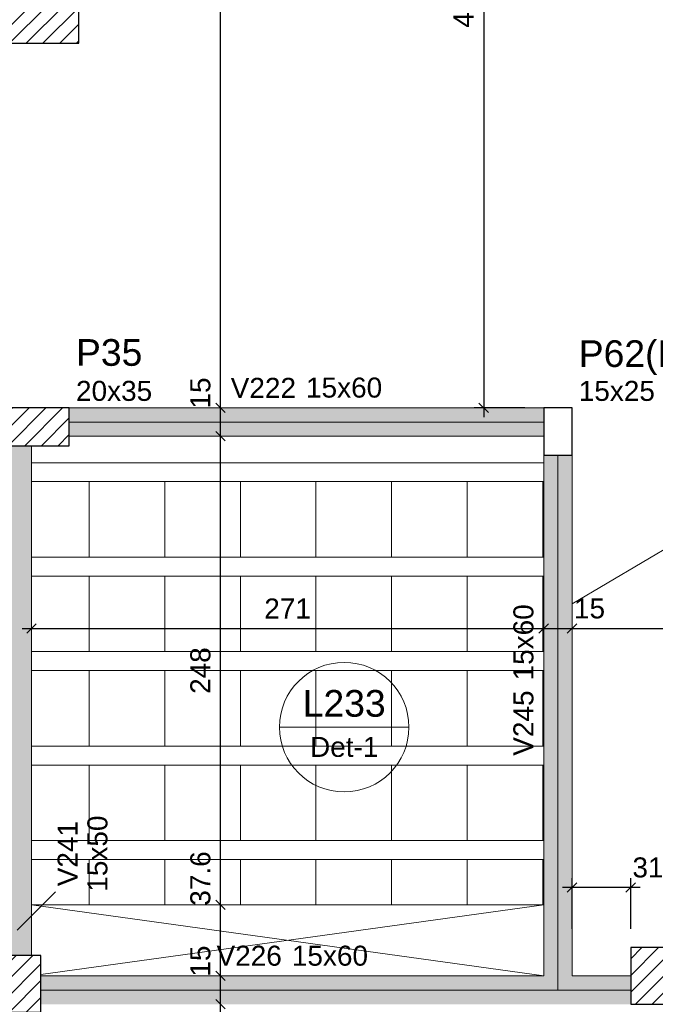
# Model space of a CAD drawing. Header units: millimetres. Extents: x 0 to 119, y 0 to 84.
# Tile 7 of 42: x 23.56 to 30.28, y 38.56 to 48.98. Entities that reach past the tile are written whole.
import ezdxf

# ---------------------------------------------------------------- set-up
doc = ezdxf.new("R2010")
doc.units = ezdxf.units.MM
doc.header["$MEASUREMENT"] = 0
doc.linetypes.add('NULL', pattern=[0])
doc.layers.get('0').update_dxf_attribs({"lineweight": 18})
for name, color, linetype, lineweight in [('FO-Aberturas', 7, 'Continuous', 5), ('FO-Cotas', 5, 'Continuous', 5), ('FO-Eixos', 5, 'Continuous', 5), ('FO-Hachura pilar que passa', 19, 'Continuous', 5), ('FO-Hachura viga', 43, 'Continuous', 5), ('FO-Hachuras das lajes', 1, 'Continuous', 20), ('FO-Pilares', 4, 'Continuous', 30), ('FO-Textos das lajes', 3, 'Continuous', 20), ('FO-Textos das vigas', 7, 'Continuous', 5), ('FO-Textos dos pilares', 7, 'Continuous', 5), ('FO-Vigas', 1, 'Continuous', 20)]:
    doc.layers.add(name, color=color, linetype=linetype, lineweight=lineweight)
doc.styles.add('Arial', font='txt')
doc.dimstyles.new('UM_50.000000', dxfattribs={"dimtxt": 0.18, "dimasz": 0.1, "dimexe": 0.1, "dimexo": 0.2, "dimgap": 0, "dimtad": 1, "dimtih": 1, "dimtoh": 1, "dimdec": 1, "dimlfac": 50, "dimzin": 0, "dimdsep": 46, "dimtxsty": 'Standard', "dimcen": 0.09, "dimdle": 0.1, "dimadec": 1, "dimazin": 2, "dimtfac": 1, "dimtdec": 4, "dimtofl": 0, "dimtmove": 0, "dimatfit": 3, "dimfxl": 1, "dimtolj": 1, "dimarcsym": 0})

# ---------------------------------------------------------------- blocks, each defined once
blk = doc.blocks.new('_Oblique')
at = {"color": 0, "linetype": 'ByBlock', "lineweight": -2}
blk.add_line((-0.5, -0.5), (0.5, 0.5), dxfattribs=at)
blk = doc.blocks.new('*D103')
at = {"layer": 'Defpoints', "color": 0}
for p in [(23.68, 42.533), (29.1, 42.533), (29.1, 42.533)]:
    blk.add_point(p, dxfattribs=at)
at = {"layer": 'FO-Cotas', "color": 0, "lineweight": -2}
blk.add_line((23.58, 42.533), (29.2, 42.533), dxfattribs=at)
at = {"layer": 'FO-Cotas', "color": 0, "lineweight": -2, "xscale": 0.1, "yscale": 0.1, "zscale": 0.1, "rotation": 180}
blk.add_blockref('_Oblique', (23.68, 42.533), dxfattribs=at)
at = {"layer": 'FO-Cotas', "color": 0, "lineweight": -2, "xscale": 0.1, "yscale": 0.1, "zscale": 0.1}
blk.add_blockref('_Oblique', (29.1, 42.533), dxfattribs=at)
at = {"layer": 'FO-Cotas', "color": 7, "insert": (26.39, 42.745), "char_height": 0.2118, "attachment_point": 5, "rotation": 0.0057, "style": 'Arial'}
blk.add_mtext('\\A1;271', dxfattribs=at)
blk = doc.blocks.new('*D104')
at = {"layer": 'Defpoints', "color": 0}
for p in [(29.1, 42.533), (29.4, 42.533), (29.4, 42.533)]:
    blk.add_point(p, dxfattribs=at)
at = {"layer": 'FO-Cotas', "color": 0, "lineweight": -2}
blk.add_line((29, 42.533), (29.5, 42.533), dxfattribs=at)
at = {"layer": 'FO-Cotas', "color": 0, "lineweight": -2, "xscale": 0.1, "yscale": 0.1, "zscale": 0.1, "rotation": 180}
blk.add_blockref('_Oblique', (29.1, 42.533), dxfattribs=at)
at = {"layer": 'FO-Cotas', "color": 0, "lineweight": -2, "xscale": 0.1, "yscale": 0.1, "zscale": 0.1}
blk.add_blockref('_Oblique', (29.4, 42.533), dxfattribs=at)
at = {"layer": 'FO-Cotas', "color": 7, "insert": (29.585, 42.745), "char_height": 0.2118, "attachment_point": 5, "rotation": 0.0057, "style": 'Arial'}
blk.add_mtext('\\A1;15', dxfattribs=at)
blk = doc.blocks.new('*D105')
at = {"layer": 'Defpoints', "color": 0}
for p in [(29.4, 42.533), (66.197, 42.533), (66.197, 42.533)]:
    blk.add_point(p, dxfattribs=at)
at = {"layer": 'FO-Cotas', "color": 0, "lineweight": -2}
blk.add_line((29.3, 42.533), (66.297, 42.533), dxfattribs=at)
at = {"layer": 'FO-Cotas', "color": 0, "lineweight": -2, "xscale": 0.1, "yscale": 0.1, "zscale": 0.1, "rotation": 180}
blk.add_blockref('_Oblique', (29.4, 42.533), dxfattribs=at)
at = {"layer": 'FO-Cotas', "color": 0, "lineweight": -2, "xscale": 0.1, "yscale": 0.1, "zscale": 0.1}
blk.add_blockref('_Oblique', (66.197, 42.533), dxfattribs=at)
at = {"layer": 'FO-Cotas', "color": 7, "insert": (47.798, 42.745), "char_height": 0.2118, "attachment_point": 5, "rotation": 0.0057, "style": 'Arial'}
blk.add_mtext('\\A1;1839.8', dxfattribs=at)
blk = doc.blocks.new('*D182')
at = {"layer": 'Defpoints', "color": 0}
for p in [(25.68, 38.556), (25.68, 38.556), (25.68, 32.281)]:
    blk.add_point(p, dxfattribs=at)
at = {"layer": 'FO-Cotas', "color": 0, "lineweight": -2}
blk.add_line((25.68, 32.181), (25.68, 38.656), dxfattribs=at)
at = {"layer": 'FO-Cotas', "color": 0, "lineweight": -2, "xscale": 0.1, "yscale": 0.1, "zscale": 0.1}
for p, rotation in [((25.68, 38.556), 90), ((25.68, 32.281), 270)]:
    blk.add_blockref('_Oblique', p, dxfattribs=dict(at, rotation=rotation))
at = {"layer": 'FO-Cotas', "color": 7, "insert": (25.468, 35.418), "char_height": 0.2118, "attachment_point": 5, "rotation": 90, "style": 'Arial'}
blk.add_mtext('\\A1;313.7', dxfattribs=at)
blk = doc.blocks.new('*D183')
at = {"layer": 'Defpoints', "color": 0}
for p in [(25.68, 38.856), (25.68, 38.856), (25.68, 38.556)]:
    blk.add_point(p, dxfattribs=at)
at = {"layer": 'FO-Cotas', "color": 0, "lineweight": -2}
blk.add_line((25.68, 38.456), (25.68, 38.956), dxfattribs=at)
at = {"layer": 'FO-Cotas', "color": 0, "lineweight": -2, "xscale": 0.1, "yscale": 0.1, "zscale": 0.1}
for p, rotation in [((25.68, 38.856), 90), ((25.68, 38.556), 270)]:
    blk.add_blockref('_Oblique', p, dxfattribs=dict(at, rotation=rotation))
at = {"layer": 'FO-Cotas', "color": 7, "insert": (25.468, 39.013), "char_height": 0.2118, "attachment_point": 5, "rotation": 90, "style": 'Arial'}
blk.add_mtext('\\A1;15', dxfattribs=at)
blk = doc.blocks.new('*D184')
at = {"layer": 'Defpoints', "color": 0}
for p in [(25.68, 39.608), (25.68, 39.608), (25.68, 38.856)]:
    blk.add_point(p, dxfattribs=at)
at = {"layer": 'FO-Cotas', "color": 0, "lineweight": -2}
blk.add_line((25.68, 38.756), (25.68, 39.708), dxfattribs=at)
at = {"layer": 'FO-Cotas', "color": 0, "lineweight": -2, "xscale": 0.1, "yscale": 0.1, "zscale": 0.1}
for p, rotation in [((25.68, 39.608), 90), ((25.68, 38.856), 270)]:
    blk.add_blockref('_Oblique', p, dxfattribs=dict(at, rotation=rotation))
at = {"layer": 'FO-Cotas', "color": 7, "insert": (25.468, 39.887), "char_height": 0.2118, "attachment_point": 5, "rotation": 90, "style": 'Arial'}
blk.add_mtext('\\A1;37.6', dxfattribs=at)
blk = doc.blocks.new('*D185')
at = {"layer": 'Defpoints', "color": 0}
for p in [(25.68, 44.569), (25.68, 44.569), (25.68, 39.608)]:
    blk.add_point(p, dxfattribs=at)
at = {"layer": 'FO-Cotas', "color": 0, "lineweight": -2}
blk.add_line((25.68, 39.508), (25.68, 44.669), dxfattribs=at)
at = {"layer": 'FO-Cotas', "color": 0, "lineweight": -2, "xscale": 0.1, "yscale": 0.1, "zscale": 0.1}
for p, rotation in [((25.68, 44.569), 90), ((25.68, 39.608), 270)]:
    blk.add_blockref('_Oblique', p, dxfattribs=dict(at, rotation=rotation))
at = {"layer": 'FO-Cotas', "color": 7, "insert": (25.468, 42.088), "char_height": 0.2118, "attachment_point": 5, "rotation": 90, "style": 'Arial'}
blk.add_mtext('\\A1;248', dxfattribs=at)
blk = doc.blocks.new('*D186')
at = {"layer": 'Defpoints', "color": 0}
for p in [(25.68, 44.869), (25.68, 44.869), (25.68, 44.569)]:
    blk.add_point(p, dxfattribs=at)
at = {"layer": 'FO-Cotas', "color": 0, "lineweight": -2}
blk.add_line((25.68, 44.469), (25.68, 44.969), dxfattribs=at)
at = {"layer": 'FO-Cotas', "color": 0, "lineweight": -2, "xscale": 0.1, "yscale": 0.1, "zscale": 0.1}
for p, rotation in [((25.68, 44.869), 90), ((25.68, 44.569), 270)]:
    blk.add_blockref('_Oblique', p, dxfattribs=dict(at, rotation=rotation))
at = {"layer": 'FO-Cotas', "color": 7, "insert": (25.468, 45.026), "char_height": 0.2118, "attachment_point": 5, "rotation": 90, "style": 'Arial'}
blk.add_mtext('\\A1;15', dxfattribs=at)
blk = doc.blocks.new('*D187')
at = {"layer": 'Defpoints', "color": 0}
for p in [(25.68, 66.746), (25.68, 66.746), (25.68, 44.869)]:
    blk.add_point(p, dxfattribs=at)
at = {"layer": 'FO-Cotas', "color": 0, "lineweight": -2}
blk.add_line((25.68, 44.769), (25.68, 66.846), dxfattribs=at)
at = {"layer": 'FO-Cotas', "color": 0, "lineweight": -2, "xscale": 0.1, "yscale": 0.1, "zscale": 0.1}
for p, rotation in [((25.68, 66.746), 90), ((25.68, 44.869), 270)]:
    blk.add_blockref('_Oblique', p, dxfattribs=dict(at, rotation=rotation))
at = {"layer": 'FO-Cotas', "color": 7, "insert": (25.468, 55.807), "char_height": 0.2118, "attachment_point": 5, "rotation": 90, "style": 'Arial'}
blk.add_mtext('\\A1;1093.9', dxfattribs=at)
blk = doc.blocks.new('*D244')
at = {"layer": 'Defpoints', "color": 0}
for p in [(29.4, 39.791), (29.4, 39.156), (30.021, 39.156)]:
    blk.add_point(p, dxfattribs=at)
at = {"layer": 'FO-Cotas', "color": 0, "lineweight": -2}
for p, q in [((29.4, 39.356), (29.4, 39.891)), ((30.021, 39.356), (30.021, 39.891)), ((30.121, 39.791), (29.3, 39.791))]:
    blk.add_line(p, q, dxfattribs=at)
at = {"layer": 'FO-Cotas', "color": 0, "lineweight": -2, "xscale": 0.1, "yscale": 0.1, "zscale": 0.1, "rotation": 180}
blk.add_blockref('_Oblique', (29.4, 39.791), dxfattribs=at)
at = {"layer": 'FO-Cotas', "color": 0, "lineweight": -2, "xscale": 0.1, "yscale": 0.1, "zscale": 0.1}
blk.add_blockref('_Oblique', (30.021, 39.791), dxfattribs=at)
at = {"layer": 'FO-Cotas', "color": 7, "insert": (30.327, 40.003), "char_height": 0.2118, "attachment_point": 5, "rotation": 0.0057, "style": 'Arial'}
blk.add_mtext('\\A1;31.1', dxfattribs=at)
blk = doc.blocks.new('*D265')
at = {"layer": 'Defpoints', "color": 0}
for p in [(29.1, 53.656), (28.465, 44.869), (29.1, 44.869)]:
    blk.add_point(p, dxfattribs=at)
at = {"layer": 'FO-Cotas', "color": 0, "lineweight": -2}
for p, q in [((28.465, 53.756), (28.465, 44.769)), ((28.9, 53.656), (28.365, 53.656)), ((28.9, 44.869), (28.365, 44.869))]:
    blk.add_line(p, q, dxfattribs=at)
at = {"layer": 'FO-Cotas', "color": 0, "lineweight": -2, "xscale": 0.1, "yscale": 0.1, "zscale": 0.1}
for p, rotation in [((28.465, 53.656), 90), ((28.465, 44.869), 270)]:
    blk.add_blockref('_Oblique', p, dxfattribs=dict(at, rotation=rotation))
at = {"layer": 'FO-Cotas', "color": 7, "insert": (28.253, 49.262), "char_height": 0.2118, "attachment_point": 5, "rotation": 90, "style": 'Arial'}
blk.add_mtext('\\A1;439.4', dxfattribs=at)

msp = doc.modelspace()

# ---------------------------------------------------------------- hatches: boundary and pattern name
at = {"layer": 'FO-Hachura pilar que passa', "linetype": 'Continuous'}
h = msp.add_hatch(dxfattribs=at)
h.set_pattern_fill('ANSI31', color=19, style=0)
h.paths.add_polyline_path([(24.18, 48.7271), (24.18, 48.9271), (24.18, 49.1271), (23.78, 49.1271), (23.38, 49.1271), (23.38, 48.9271), (23.38, 48.7271), (23.78, 48.7271)])
h = msp.add_hatch(dxfattribs=at)
h.set_pattern_fill('ANSI31', color=19, style=0)
h.paths.add_polyline_path([(24.08, 44.4685), (24.08, 44.6685), (24.08, 44.8685), (23.73, 44.8685), (23.38, 44.8685), (23.38, 44.6685), (23.38, 44.4685), (23.73, 44.4685)])
h = msp.add_hatch(dxfattribs=at)
h.set_pattern_fill('ANSI31', color=19, style=0)
h.paths.add_polyline_path([(30.0212, 38.5555), (30.2212, 38.5555), (30.4212, 38.5555), (30.4212, 38.8555), (30.4212, 39.1555), (30.2212, 39.1555), (30.0212, 39.1555), (30.0212, 38.8555)])
h = msp.add_hatch(dxfattribs=at)
h.set_pattern_fill('ANSI31', color=19, style=0)
h.paths.add_polyline_path([(23.38, 38.4725), (23.58, 38.4725), (23.78, 38.4725), (23.78, 38.7725), (23.78, 39.0725), (23.58, 39.0725), (23.38, 39.0725), (23.38, 38.7725)])
at = {"layer": 'FO-Hachura viga', "linetype": 'Continuous'}
for points in [[(29.1002, 44.8685), (29.1002, 44.8685), (24.0802, 44.8685), (24.0802, 44.5685), (29.1002, 44.5685), (29.1002, 44.8685)], [(23.6802, 44.4685), (23.6802, 44.4685), (23.3802, 44.4685), (23.3802, 43.7887), (23.6802, 43.7887), (23.6802, 44.4685)], [(29.4002, 44.3685), (29.4002, 44.3685), (29.1002, 44.3685), (29.1002, 39.6083), (29.4002, 39.6083), (29.4002, 44.3685)], [(23.6802, 43.7887), (23.6802, 43.7887), (23.3802, 43.7887), (23.3802, 39.6887), (23.6802, 39.6887), (23.6802, 43.7887)], [(23.6802, 39.6887), (23.6802, 39.6887), (23.3802, 39.6887), (23.3802, 39.6083), (23.6802, 39.6083), (23.6802, 39.6887)], [(23.6802, 39.6083), (23.6802, 39.6083), (23.3802, 39.6083), (23.3802, 39.0725), (23.6802, 39.0725), (23.6802, 39.6083)], [(29.4, 38.8557), (29.4, 38.8557), (29.4, 39.6083), (29.1002, 39.6083), (29.1002, 38.8557), (29.2502, 38.7057), (29.4, 38.8557)], [(29.2502, 38.7057), (29.2502, 38.7057), (29.1002, 38.8557), (23.7802, 38.8557), (23.7802, 38.5557), (29.2502, 38.5557), (29.2502, 38.7057)], [(30.0212, 38.8557), (30.0212, 38.8557), (29.4, 38.8557), (29.2502, 38.7057), (29.2502, 38.5557), (30.0212, 38.5557), (30.0212, 38.8557)]]:
    msp.add_hatch(color=43, dxfattribs=at).paths.add_polyline_path(points)

# ---------------------------------------------------------------- linework, layer by layer
at = {"layer": 'FO-Aberturas'}
for p, q in [((29.4, 42.7945), (66.14, 64.4595)), ((29.1, 38.8555), (23.68, 39.6085)), ((29.1, 39.6085), (23.78, 38.8695))]:
    msp.add_line(p, q, dxfattribs=at)
at = {"layer": 'FO-Cotas', "linetype": 'Continuous'}
msp.add_line((23.53, 39.3404), (23.9356, 39.7461), dxfattribs=at)
at = {"layer": 'FO-Eixos'}
for p, q in [((24.08, 44.7185), (29.1, 44.7185)), ((29.25, 39.6083), (29.25, 44.3685)), ((29.25, 38.7055), (29.25, 39.6083)), ((23.78, 38.7055), (29.25, 38.7055)), ((29.25, 38.7055), (30.0212, 38.7055))]:
    msp.add_line(p, q, dxfattribs=at)
for points in [[(23.68, 43.2885), (24.29, 43.2885), (24.29, 44.0885), (23.68, 44.0885)], [(23.68, 42.2885), (24.29, 42.2885), (24.29, 43.0885), (23.68, 43.0885)], [(23.68, 41.2885), (24.29, 41.2885), (24.29, 42.0885), (23.68, 42.0885)], [(23.68, 40.2885), (24.29, 40.2885), (24.29, 41.0885), (23.68, 41.0885)], [(24.29, 39.6085), (24.29, 40.0885), (23.68, 40.0885)], [(25.09, 39.6085), (25.09, 40.0885), (24.29, 40.0885), (24.29, 39.6085)], [(25.89, 39.6085), (25.89, 40.0885), (25.09, 40.0885), (25.09, 39.6085)], [(26.69, 39.6085), (26.69, 40.0885), (25.89, 40.0885), (25.89, 39.6085)], [(27.49, 39.6085), (27.49, 40.0885), (26.69, 40.0885), (26.69, 39.6085)], [(28.29, 39.6085), (28.29, 40.0885), (27.49, 40.0885), (27.49, 39.6085)], [(29.09, 39.6085), (29.09, 40.0885), (29.1, 40.0885), (28.29, 40.0885), (28.29, 39.6085)]]:
    msp.add_lwpolyline(points, dxfattribs=at)
for points in [[(24.29, 43.2885), (25.09, 43.2885), (25.09, 44.0885), (24.29, 44.0885), (24.29, 43.2885)], [(25.09, 43.2885), (25.89, 43.2885), (25.89, 44.0885), (25.09, 44.0885), (25.09, 43.2885)], [(25.89, 43.2885), (26.69, 43.2885), (26.69, 44.0885), (25.89, 44.0885), (25.89, 43.2885)], [(26.69, 43.2885), (27.49, 43.2885), (27.49, 44.0885), (26.69, 44.0885), (26.69, 43.2885)], [(27.49, 43.2885), (28.29, 43.2885), (28.29, 44.0885), (27.49, 44.0885), (27.49, 43.2885)], [(28.29, 43.2885), (29.09, 43.2885), (29.09, 44.0885), (28.29, 44.0885), (28.29, 43.2885)], [(24.29, 42.2885), (25.09, 42.2885), (25.09, 43.0885), (24.29, 43.0885), (24.29, 42.2885)], [(25.09, 42.2885), (25.89, 42.2885), (25.89, 43.0885), (25.09, 43.0885), (25.09, 42.2885)], [(25.89, 42.2885), (26.69, 42.2885), (26.69, 43.0885), (25.89, 43.0885), (25.89, 42.2885)], [(26.69, 42.2885), (27.49, 42.2885), (27.49, 43.0885), (26.69, 43.0885), (26.69, 42.2885)], [(27.49, 42.2885), (28.29, 42.2885), (28.29, 43.0885), (27.49, 43.0885), (27.49, 42.2885)], [(28.29, 42.2885), (29.09, 42.2885), (29.09, 43.0885), (28.29, 43.0885), (28.29, 42.2885)], [(24.29, 41.2885), (25.09, 41.2885), (25.09, 42.0885), (24.29, 42.0885), (24.29, 41.2885)], [(25.09, 41.2885), (25.89, 41.2885), (25.89, 42.0885), (25.09, 42.0885), (25.09, 41.2885)], [(25.89, 41.2885), (26.69, 41.2885), (26.69, 42.0885), (25.89, 42.0885), (25.89, 41.2885)], [(26.69, 41.2885), (27.49, 41.2885), (27.49, 42.0885), (26.69, 42.0885), (26.69, 41.2885)], [(27.49, 41.2885), (28.29, 41.2885), (28.29, 42.0885), (27.49, 42.0885), (27.49, 41.2885)], [(28.29, 41.2885), (29.09, 41.2885), (29.09, 42.0885), (28.29, 42.0885), (28.29, 41.2885)], [(24.29, 40.2885), (25.09, 40.2885), (25.09, 41.0885), (24.29, 41.0885), (24.29, 40.2885)], [(25.09, 40.2885), (25.89, 40.2885), (25.89, 41.0885), (25.09, 41.0885), (25.09, 40.2885)], [(25.89, 40.2885), (26.69, 40.2885), (26.69, 41.0885), (25.89, 41.0885), (25.89, 40.2885)], [(26.69, 40.2885), (27.49, 40.2885), (27.49, 41.0885), (26.69, 41.0885), (26.69, 40.2885)], [(27.49, 40.2885), (28.29, 40.2885), (28.29, 41.0885), (27.49, 41.0885), (27.49, 40.2885)], [(28.29, 40.2885), (29.09, 40.2885), (29.09, 41.0885), (28.29, 41.0885), (28.29, 40.2885)]]:
    msp.add_lwpolyline(points, close=True, dxfattribs=at)
at = {"layer": 'FO-Hachuras das lajes'}
for p, q in [((23.68, 44.2885), (24.08, 44.2885)), ((24.08, 44.2885), (29.1, 44.2885)), ((23.68, 44.0885), (24.08, 44.0885)), ((24.08, 44.0885), (29.1, 44.0885)), ((23.68, 43.2885), (24.08, 43.2885)), ((24.08, 43.2885), (29.1, 43.2885)), ((23.68, 43.0885), (24.08, 43.0885)), ((24.08, 43.0885), (29.1, 43.0885)), ((23.68, 42.2885), (24.08, 42.2885)), ((24.08, 42.2885), (29.1, 42.2885)), ((23.68, 42.0885), (24.08, 42.0885)), ((24.08, 42.0885), (29.1, 42.0885)), ((23.68, 41.2885), (24.08, 41.2885)), ((24.08, 41.2885), (29.1, 41.2885)), ((23.68, 41.0885), (24.08, 41.0885)), ((24.08, 41.0885), (29.1, 41.0885)), ((23.68, 40.2885), (24.08, 40.2885)), ((24.08, 40.2885), (29.1, 40.2885)), ((23.68, 40.0885), (24.08, 40.0885)), ((24.08, 40.0885), (29.1, 40.0885))]:
    msp.add_line(p, q, dxfattribs=at)
at = {"layer": 'FO-Pilares'}
for points in [[(24.18, 48.7271), (24.18, 48.9271), (24.18, 49.1271), (23.78, 49.1271), (23.38, 49.1271), (23.38, 48.9271), (23.38, 48.7271), (23.78, 48.7271), (24.18, 48.7271)], [(24.08, 44.4685), (24.08, 44.6685), (24.08, 44.8685), (23.73, 44.8685), (23.38, 44.8685), (23.38, 44.6685), (23.38, 44.4685), (23.73, 44.4685), (24.08, 44.4685)], [(29.1, 44.3685), (29.25, 44.3685), (29.4, 44.3685), (29.4, 44.6185), (29.4, 44.8685), (29.25, 44.8685), (29.1, 44.8685), (29.1, 44.6185), (29.1, 44.3685)], [(30.0212, 38.5555), (30.2212, 38.5555), (30.4212, 38.5555), (30.4212, 38.8555), (30.4212, 39.1555), (30.2212, 39.1555), (30.0212, 39.1555), (30.0212, 38.8555), (30.0212, 38.5555)], [(23.38, 38.4725), (23.58, 38.4725), (23.78, 38.4725), (23.78, 38.7725), (23.78, 39.0725), (23.58, 39.0725), (23.38, 39.0725), (23.38, 38.7725), (23.38, 38.4725)]]:
    msp.add_lwpolyline(points, close=True, dxfattribs=at)
at = {"layer": 'FO-Textos das lajes'}
msp.add_line((26.3037, 41.4894), (27.6745, 41.4894), dxfattribs=at)
msp.add_circle((26.9891, 41.4894), 0.6854, dxfattribs=at)
at = {"layer": 'FO-Vigas'}
for p, q in [((24.08, 44.8685), (29.1, 44.8685)), ((24.08, 44.5685), (29.1, 44.5685)), ((23.68, 43.7887), (23.68, 44.4685)), ((29.1, 39.6083), (29.1, 44.3685)), ((29.4, 39.6083), (29.4, 44.3685)), ((23.68, 39.6887), (23.68, 43.7887)), ((23.68, 39.6083), (23.68, 39.6887)), ((23.68, 39.6083), (29.1, 39.6083)), ((23.68, 39.0725), (23.68, 39.6083)), ((29.1, 38.8555), (29.1, 39.6083)), ((29.4, 38.8555), (29.4, 39.6083)), ((23.78, 38.8555), (29.1, 38.8555)), ((29.4, 38.8555), (30.0212, 38.8555))]:
    msp.add_line(p, q, dxfattribs=at)

# ---------------------------------------------------------------- texts
at = {"layer": 'FO-Textos das lajes', "linetype": 'NULL', "attachment_point": 8, "line_spacing_factor": 0.798, "style": 'Arial'}
for s, insert, char_height, width in [('L233', (26.989, 41.5957), 0.2824, 1.735195), ('Det-1', (26.989, 41.1714), 0.2118, 1.418281)]:
    msp.add_mtext(s, dxfattribs=dict(at, insert=insert, char_height=char_height, width=width))
at = {"layer": 'FO-Textos das vigas', "linetype": 'NULL', "char_height": 0.2118, "line_spacing_factor": 0.798, "style": 'Arial'}
for s, insert, width, attachment_point in [('V222', (26.479, 44.9744), 1.354561, 9), ('15x60', (26.585, 44.9744), 1.580273, 7), ('V226', (26.329, 38.9614), 1.354561, 9), ('15x60', (26.435, 38.9614), 1.580273, 7)]:
    msp.add_mtext(s, dxfattribs=dict(at, insert=insert, width=width, attachment_point=attachment_point))
at = {"layer": 'FO-Textos das vigas', "linetype": 'NULL', "char_height": 0.2118, "rotation": 90.00021, "line_spacing_factor": 0.798, "style": 'Arial'}
for s, insert, width, attachment_point in [('15x60', (28.9941, 41.9835), 1.580273, 7), ('V245', (28.9941, 41.8775), 1.354561, 9), ('V241', (24.1681, 40.1505), 1.354561, 8), ('15x50', (24.4861, 40.1505), 1.580273, 8)]:
    msp.add_mtext(s, dxfattribs=dict(at, insert=insert, width=width, attachment_point=attachment_point))
at = {"layer": 'FO-Textos dos pilares', "linetype": 'NULL', "attachment_point": 7, "line_spacing_factor": 0.798, "style": 'Arial'}
for s, insert, char_height, width in [('P35', (24.151, 45.3097), 0.2824, 1.387852), ('P62(NASCE)', (29.471, 45.2165), 0.2824, 4.594688), ('20x35', (24.151, 44.9394), 0.2118, 1.580273), ('15x25', (29.471, 44.9394), 0.2118, 1.580273)]:
    msp.add_mtext(s, dxfattribs=dict(at, insert=insert, char_height=char_height, width=width))

# ---------------------------------------------------------------- dimensions: what is measured, and where the dimension line sits
at = {"layer": 'FO-Cotas'}
for base, p1, p2, override, picture, middle in [((25.68, 66.7457), (25.68, 44.8685), (25.68, 66.7457), {"dimtxt": 0.2118, "dimasz": 0.1, "dimexe": 0.1, "dimexo": 0.2, "dimtad": 1, "dimtih": 0, "dimtoh": 0, "dimdec": 1, "dimlfac": 50, "dimzin": 8, "dimtxsty": 'Arial', "dimblk": 'Oblique', "dimblk1": 'Oblique', "dimblk2": 'Oblique', "dimsah": 1, "dimdle": 0.1, "dimse1": 1, "dimse2": 1, "dimclrt": 7, "dimadec": 1, "dimazin": 3, "dimtmove": 2, "dimldrblk": 'Oblique'}, '*D187', (25.4682, 55.8071)), ((28.4646433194, 44.8685160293), (29.1000433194, 53.6555160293), (29.1000433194, 44.8685160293), {"dimtxt": 0.2118, "dimasz": 0.1, "dimexe": 0.1, "dimexo": 0.2, "dimtad": 1, "dimtih": 0, "dimtoh": 0, "dimdec": 1, "dimlfac": 50, "dimzin": 8, "dimtxsty": 'Arial', "dimblk": 'Oblique', "dimblk1": 'Oblique', "dimblk2": 'Oblique', "dimsah": 1, "dimdle": 0.1, "dimse1": 0, "dimse2": 0, "dimclrt": 7, "dimadec": 1, "dimazin": 3, "dimtmove": 2, "dimldrblk": 'Oblique'}, '*D265', (28.2528433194, 49.2620160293)), ((25.68, 44.8685), (25.68, 44.5685), (25.68, 44.8685), {"dimtxt": 0.2118, "dimasz": 0.1, "dimexe": 0.1, "dimexo": 0.2, "dimtad": 1, "dimtih": 0, "dimtoh": 0, "dimdec": 1, "dimlfac": 50, "dimzin": 8, "dimtxsty": 'Arial', "dimblk": 'Oblique', "dimblk1": 'Oblique', "dimblk2": 'Oblique', "dimsah": 1, "dimdle": 0.1, "dimse1": 1, "dimse2": 1, "dimclrt": 7, "dimadec": 1, "dimazin": 3, "dimtmove": 2, "dimldrblk": 'Oblique'}, '*D186', (25.4682, 45.0258)), ((25.68, 44.5685), (25.68, 39.6083), (25.68, 44.5685), {"dimtxt": 0.2118, "dimasz": 0.1, "dimexe": 0.1, "dimexo": 0.2, "dimtad": 1, "dimtih": 0, "dimtoh": 0, "dimdec": 1, "dimlfac": 50, "dimzin": 8, "dimtxsty": 'Arial', "dimblk": 'Oblique', "dimblk1": 'Oblique', "dimblk2": 'Oblique', "dimsah": 1, "dimdle": 0.1, "dimse1": 1, "dimse2": 1, "dimclrt": 7, "dimadec": 1, "dimazin": 3, "dimtmove": 2, "dimldrblk": 'Oblique'}, '*D185', (25.4682, 42.0884)), ((25.68, 39.6083), (25.68, 38.8555), (25.68, 39.6083), {"dimtxt": 0.2118, "dimasz": 0.1, "dimexe": 0.1, "dimexo": 0.2, "dimtad": 1, "dimtih": 0, "dimtoh": 0, "dimdec": 1, "dimlfac": 50, "dimzin": 8, "dimtxsty": 'Arial', "dimblk": 'Oblique', "dimblk1": 'Oblique', "dimblk2": 'Oblique', "dimsah": 1, "dimdle": 0.1, "dimse1": 1, "dimse2": 1, "dimclrt": 7, "dimadec": 1, "dimazin": 3, "dimtmove": 2, "dimldrblk": 'Oblique'}, '*D184', (25.4682, 39.8865)), ((25.68, 38.8555), (25.68, 38.5555), (25.68, 38.8555), {"dimtxt": 0.2118, "dimasz": 0.1, "dimexe": 0.1, "dimexo": 0.2, "dimtad": 1, "dimtih": 0, "dimtoh": 0, "dimdec": 1, "dimlfac": 50, "dimzin": 8, "dimtxsty": 'Arial', "dimblk": 'Oblique', "dimblk1": 'Oblique', "dimblk2": 'Oblique', "dimsah": 1, "dimdle": 0.1, "dimse1": 1, "dimse2": 1, "dimclrt": 7, "dimadec": 1, "dimazin": 3, "dimtmove": 2, "dimldrblk": 'Oblique'}, '*D183', (25.4682, 39.0128)), ((25.68, 38.5555), (25.68, 32.2809), (25.68, 38.5555), {"dimtxt": 0.2118, "dimasz": 0.1, "dimexe": 0.1, "dimexo": 0.2, "dimtad": 1, "dimtih": 0, "dimtoh": 0, "dimdec": 1, "dimlfac": 50, "dimzin": 8, "dimtxsty": 'Arial', "dimblk": 'Oblique', "dimblk1": 'Oblique', "dimblk2": 'Oblique', "dimsah": 1, "dimdle": 0.1, "dimse1": 1, "dimse2": 1, "dimclrt": 7, "dimadec": 1, "dimazin": 3, "dimtmove": 2, "dimldrblk": 'Oblique'}, '*D182', (25.4682, 35.4182))]:
    dim = msp.add_linear_dim(base=base, p1=p1, p2=p2, angle=90, dimstyle='UM_50.000000', override=override, dxfattribs=at)
    dim.commit()
    dim.dimension.update_dxf_attribs({"geometry": picture, "text_midpoint": middle, "dimtype": 160, "text_rotation": 90})
for base, p1, p2, override, picture, middle in [((29.1, 42.5333), (23.68, 42.5333), (29.1, 42.5333), {"dimtxt": 0.2118, "dimasz": 0.1, "dimexe": 0.1, "dimexo": 0.2, "dimtad": 1, "dimtih": 0, "dimtoh": 0, "dimdec": 1, "dimlfac": 50, "dimzin": 8, "dimtxsty": 'Arial', "dimblk": 'Oblique', "dimblk1": 'Oblique', "dimblk2": 'Oblique', "dimsah": 1, "dimdle": 0.1, "dimse1": 1, "dimse2": 1, "dimclrt": 7, "dimadec": 1, "dimazin": 3, "dimtmove": 2, "dimldrblk": 'Oblique'}, '*D103', (26.39, 42.7451)), ((29.4, 42.5333), (29.1, 42.5333), (29.4, 42.5333), {"dimtxt": 0.2118, "dimasz": 0.1, "dimexe": 0.1, "dimexo": 0.2, "dimtad": 1, "dimtih": 0, "dimtoh": 0, "dimdec": 1, "dimlfac": 50, "dimzin": 8, "dimtxsty": 'Arial', "dimblk": 'Oblique', "dimblk1": 'Oblique', "dimblk2": 'Oblique', "dimsah": 1, "dimdle": 0.1, "dimse1": 1, "dimse2": 1, "dimclrt": 7, "dimadec": 1, "dimazin": 3, "dimtmove": 2, "dimldrblk": 'Oblique'}, '*D104', (29.5853, 42.7451)), ((66.1966, 42.5333), (29.4, 42.5333), (66.1966, 42.5333), {"dimtxt": 0.2118, "dimasz": 0.1, "dimexe": 0.1, "dimexo": 0.2, "dimtad": 1, "dimtih": 0, "dimtoh": 0, "dimdec": 1, "dimlfac": 50, "dimzin": 8, "dimtxsty": 'Arial', "dimblk": 'Oblique', "dimblk1": 'Oblique', "dimblk2": 'Oblique', "dimsah": 1, "dimdle": 0.1, "dimse1": 1, "dimse2": 1, "dimclrt": 7, "dimadec": 1, "dimazin": 3, "dimtmove": 2, "dimldrblk": 'Oblique'}, '*D105', (47.7983, 42.7451)), ((29.4, 39.7909), (30.0212, 39.1555), (29.4, 39.1555), {"dimtxt": 0.2118, "dimasz": 0.1, "dimexe": 0.1, "dimexo": 0.2, "dimtad": 1, "dimtih": 0, "dimtoh": 0, "dimdec": 1, "dimlfac": 50, "dimzin": 8, "dimtxsty": 'Arial', "dimblk": 'Oblique', "dimblk1": 'Oblique', "dimblk2": 'Oblique', "dimsah": 1, "dimdle": 0.1, "dimse1": 0, "dimse2": 0, "dimclrt": 7, "dimadec": 1, "dimazin": 3, "dimtmove": 2, "dimldrblk": 'Oblique'}, '*D244', (30.3274, 40.0027))]:
    dim = msp.add_linear_dim(base=base, p1=p1, p2=p2, dimstyle='UM_50.000000', override=override, dxfattribs=at)
    dim.commit()
    dim.dimension.update_dxf_attribs({"geometry": picture, "text_midpoint": middle, "dimtype": 160, "text_rotation": 0.00573})

doc.saveas('drawing.dxf')
